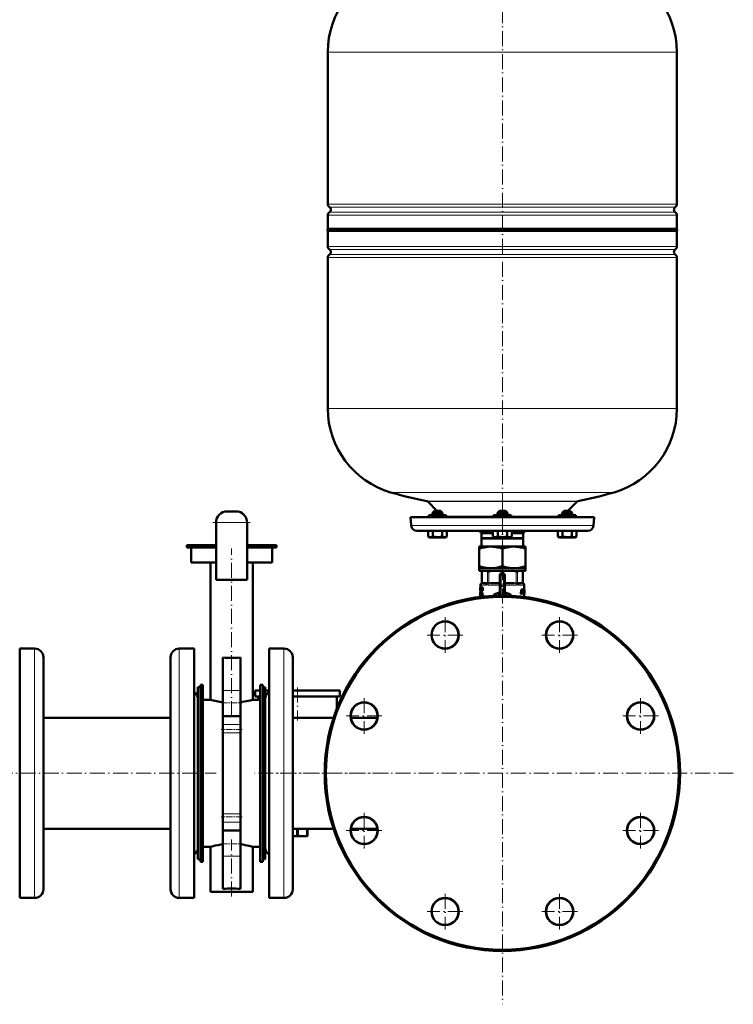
# Model space of a CAD drawing. Extents: x -2065 to 2446, y -2124 to 856.
# Tile 25 of 59: x -1200 to -627, y -502 to 288. Entities that reach past the tile are written whole.
import ezdxf

# ---------------------------------------------------------------- set-up
doc = ezdxf.new("R2010")
doc.units = 0
doc.linetypes.add('DASHDOT', pattern=[18.5, 12, -3, 0.5, -3])

msp = doc.modelspace()

# ---------------------------------------------------------------- linework, layer by layer
at = {"color": 7, "linetype": 'DASHDOT', "lineweight": 18}
for p, q in [((-812.42, 370.98), (-812.42, -133.31)), ((-812.42, -94.47), (-812.42, -140.26)), ((-1014.57, -115.54), (-1044.57, -115.54)), ((-812.42, -131.29), (-812.42, -501.79)), ((-1029.57, -270.81), (-1029.57, -136.33)), ((-858.34, -191.37), (-858.34, -219.97)), ((-766.5, -191.37), (-766.5, -219.97)), ((-844.04, -205.67), (-872.64, -205.67)), ((-752.2, -205.67), (-780.8, -205.67)), ((-976.67, -247.83), (-976.67, -274.29)), ((-923.28, -256.31), (-923.28, -284.91)), ((-701.55, -256.31), (-701.55, -284.91)), ((-908.98, -270.61), (-937.58, -270.61)), ((-687.25, -270.61), (-715.85, -270.61)), ((-1217.17, -316.54), (-1041.97, -316.54)), ((-903.64, -316.54), (-1011.56, -316.54)), ((-627.17, -316.54), (-997.67, -316.54)), ((-923.28, -348.16), (-923.28, -376.76)), ((-701.55, -348.16), (-701.55, -376.76)), ((-908.98, -362.46), (-937.58, -362.46)), ((-687.25, -362.46), (-715.85, -362.46)), ((-1029.57, -415.34), (-1029.57, -369.66)), ((-858.34, -413.1), (-858.34, -441.7)), ((-766.5, -413.1), (-766.5, -441.7)), ((-844.04, -427.4), (-872.64, -427.4)), ((-752.2, -427.4), (-780.8, -427.4))]:
    msp.add_line(p, q, dxfattribs=at)
at = {"color": 7, "lineweight": 18}
for p, q in [((-812.42, 261.75), (-952.42, 261.75)), ((-672.42, 261.75), (-812.42, 261.75)), ((-952.42, 139.79), (-812.42, 139.79)), ((-812.42, 137.52), (-951.17, 137.52)), ((-812.42, 139.79), (-672.42, 139.79)), ((-673.66, 137.52), (-812.42, 137.52)), ((-812.42, 131.03), (-952.42, 131.03)), ((-951.17, 133.31), (-812.42, 133.31)), ((-812.42, 133.31), (-673.66, 133.31)), ((-672.42, 131.03), (-812.42, 131.03)), ((-952.42, 105.79), (-672.42, 105.79)), ((-951.17, 103.52), (-673.66, 103.52)), ((-672.42, 97.03), (-952.42, 97.03)), ((-951.17, 99.31), (-673.66, 99.31)), ((-952.42, -24.09), (-672.42, -24.09)), ((-902.02, -91.29), (-812.42, -91.29)), ((-812.42, -91.29), (-722.82, -91.29)), ((-812.42, -98.28), (-873.09, -98.28)), ((-872.31, -98.7), (-752.53, -98.7)), ((-751.75, -98.28), (-812.42, -98.28)), ((-857.38, -110.3), (-819.42, -110.3)), ((-805.42, -110.3), (-767.46, -110.3)), ((-1042.07, -115.54), (-1017.07, -115.54)), ((-885.57, -117.98), (-812.42, -117.98)), ((-871.38, -110.59), (-870.44, -110.59)), ((-870.44, -110.59), (-857.38, -110.59)), ((-819.42, -110.59), (-812.42, -110.59)), ((-812.42, -110.59), (-805.42, -110.59)), ((-812.42, -117.98), (-739.27, -117.98)), ((-767.46, -110.59), (-754.39, -110.59)), ((-754.39, -110.59), (-753.46, -110.59)), ((-828.66, -154.64), (-828.66, -163.93)), ((-824.45, -163.93), (-824.45, -154.64)), ((-823.36, -154.64), (-823.36, -163.93)), ((-814.42, -157.59), (-813.42, -157.59)), ((-813.42, -156.59), (-813.42, -157.59)), ((-813.42, -157.59), (-813.42, -166.17)), ((-811.42, -157.59), (-813.42, -157.59)), ((-813.18, -156.59), (-813.18, -154.64)), ((-811.65, -154.64), (-811.65, -156.59)), ((-811.42, -156.59), (-811.42, -157.59)), ((-811.42, -166.17), (-811.42, -157.59)), ((-811.42, -157.59), (-810.42, -157.59)), ((-801.47, -163.93), (-801.47, -154.64)), ((-800.39, -154.64), (-800.39, -163.93)), ((-796.17, -163.93), (-796.17, -154.64)), ((-829.9, -165.56), (-829.92, -165.53)), ((-829.84, -165.59), (-825.92, -165.59)), ((-828.81, -164.12), (-828.94, -164.13)), ((-828.81, -163.94), (-828.68, -163.93)), ((-828.79, -164.12), (-828.81, -164.12)), ((-828.53, -164.1), (-828.79, -164.12)), ((-828.68, -163.93), (-828.66, -163.93)), ((-828.66, -163.93), (-828.37, -163.9)), ((-828.07, -163.89), (-825.03, -163.89)), ((-824.27, -165.56), (-825.29, -165.56)), ((-824.58, -164.12), (-824.9, -164.1)), ((-824.74, -163.9), (-824.45, -163.93)), ((-824.56, -164.12), (-824.58, -164.12)), ((-824.45, -163.93), (-824.42, -163.93)), ((-823.55, -165.59), (-814.42, -165.59)), ((-823.41, -164.12), (-823.47, -164.12)), ((-823.41, -163.93), (-823.36, -163.93)), ((-822.72, -164.1), (-823.41, -164.12)), ((-823.36, -163.93), (-822.65, -163.9)), ((-821.94, -163.89), (-814.61, -163.89)), ((-814.42, -164.09), (-814.68, -164.09)), ((-814.61, -163.89), (-814.42, -163.89)), ((-810.42, -163.89), (-810.23, -163.89)), ((-810.15, -164.09), (-810.42, -164.09)), ((-810.42, -165.59), (-801.28, -165.59)), ((-810.23, -163.89), (-802.9, -163.89)), ((-802.18, -163.9), (-801.47, -163.93)), ((-801.42, -164.12), (-802.12, -164.1)), ((-801.47, -163.93), (-801.42, -163.93)), ((-801.37, -164.12), (-801.42, -164.12)), ((-799.54, -165.56), (-800.56, -165.56)), ((-800.41, -163.93), (-800.39, -163.93)), ((-800.39, -163.93), (-800.1, -163.9)), ((-800.25, -164.12), (-800.28, -164.12)), ((-799.93, -164.1), (-800.25, -164.12)), ((-799.8, -163.89), (-796.76, -163.89)), ((-798.92, -165.59), (-795, -165.59)), ((-796.47, -163.9), (-796.17, -163.93)), ((-796.04, -164.12), (-796.31, -164.1)), ((-796.17, -163.93), (-796.15, -163.93)), ((-796.15, -163.93), (-796.02, -163.94)), ((-796.02, -164.12), (-796.04, -164.12)), ((-795.89, -164.13), (-796.02, -164.12)), ((-794.92, -165.53), (-794.93, -165.56)), ((-828.79, -169.27), (-828.74, -169.27)), ((-814.42, -166.17), (-813.42, -166.17)), ((-813.42, -166.17), (-811.42, -166.17)), ((-813.42, -166.17), (-813.42, -166.88)), ((-813.42, -173.37), (-813.42, -166.88)), ((-811.42, -166.88), (-813.42, -166.88)), ((-813.42, -173.37), (-812.42, -173.34)), ((-811.92, -173.35), (-811.42, -173.37)), ((-811.42, -166.17), (-811.42, -166.88)), ((-811.42, -166.17), (-810.42, -166.17)), ((-811.42, -166.88), (-811.42, -173.37)), ((-1187.57, -364.48), (-1187.57, -216.54)), ((-1071.57, -216.54), (-1071.57, -268.59)), ((-987.57, -228.78), (-987.57, -216.54)), ((-987.57, -416.54), (-987.57, -228.78)), ((-1036.57, -250.07), (-1022.57, -250.07)), ((-1071.57, -268.59), (-1071.57, -416.54)), ((-1036.57, -277.39), (-1022.57, -277.39)), ((-1036.57, -284.05), (-1022.57, -284.05)), ((-1036.57, -349.03), (-1022.57, -349.03)), ((-1036.57, -355.68), (-1022.57, -355.68)), ((-1187.57, -416.54), (-1187.57, -364.48)), ((-1036.57, -383.01), (-1022.57, -383.01))]:
    msp.add_line(p, q, dxfattribs=at)
at = {"color": 7, "lineweight": 50}
for p, q in [((-952.42, 139.79), (-952.42, 261.75)), ((-672.42, 139.79), (-672.42, 261.75)), ((-952.42, 120.11), (-952.42, 131.03)), ((-672.42, 120.11), (-672.42, 131.03)), ((-952.42, 120.11), (-812.42, 120.11)), ((-812.42, 120.11), (-672.42, 120.11)), ((-672.42, 118.41), (-952.42, 118.41)), ((-952.42, 105.79), (-952.42, 118.41)), ((-672.42, 118.41), (-672.42, 105.79)), ((-952.42, -24.09), (-952.42, 97.03)), ((-672.42, 97.03), (-672.42, -24.09)), ((-864.92, -106.09), (-872.31, -98.7)), ((-752.53, -98.7), (-759.92, -106.09)), ((-1033.07, -106.54), (-1026.07, -106.54)), ((-870.44, -109.59), (-871.38, -109.59)), ((-871.38, -110.59), (-871.38, -109.59)), ((-857.38, -109.59), (-870.44, -109.59)), ((-866.78, -106.09), (-868.38, -107.69)), ((-860.92, -107.69), (-868.38, -107.69)), ((-868.38, -109.59), (-868.38, -107.69)), ((-862.3, -106.09), (-866.78, -106.09)), ((-861.98, -106.09), (-862.3, -106.09)), ((-861.98, -106.09), (-860.38, -107.69)), ((-860.38, -107.69), (-860.92, -107.69)), ((-860.38, -109.59), (-860.38, -107.69)), ((-857.38, -110.59), (-857.38, -109.59)), ((-812.42, -109.59), (-819.42, -109.59)), ((-819.42, -110.59), (-819.42, -109.59)), ((-814.82, -106.09), (-816.42, -107.69)), ((-815.88, -107.69), (-816.42, -107.69)), ((-816.42, -109.59), (-816.42, -107.69)), ((-808.42, -107.69), (-815.88, -107.69)), ((-814.5, -106.09), (-814.82, -106.09)), ((-810.02, -106.09), (-814.5, -106.09)), ((-805.42, -109.59), (-812.42, -109.59)), ((-810.02, -106.09), (-808.42, -107.69)), ((-808.42, -109.59), (-808.42, -107.69)), ((-805.42, -110.59), (-805.42, -109.59)), ((-754.39, -109.59), (-767.46, -109.59)), ((-767.46, -110.59), (-767.46, -109.59)), ((-762.86, -106.09), (-764.46, -107.69)), ((-760.46, -107.69), (-764.46, -107.69)), ((-764.46, -109.59), (-764.46, -107.69)), ((-760.46, -106.09), (-762.86, -106.09)), ((-758.06, -106.09), (-760.46, -106.09)), ((-756.46, -107.69), (-760.46, -107.69)), ((-758.06, -106.09), (-756.46, -107.69)), ((-756.46, -109.59), (-756.46, -107.69)), ((-756.46, -109.59), (-756.46, -107.69)), ((-753.46, -109.59), (-754.39, -109.59)), ((-753.46, -109.59), (-753.46, -110.59)), ((-753.46, -110.59), (-753.46, -109.59)), ((-1042.07, -115.54), (-1042.07, -161.54)), ((-1017.07, -115.54), (-1017.07, -161.54)), ((-886.17, -111.09), (-812.42, -111.09)), ((-885.57, -117.98), (-886.17, -111.09)), ((-868.38, -111.09), (-866.38, -111.09)), ((-866.38, -111.09), (-862.38, -111.09)), ((-816.42, -111.09), (-808.95, -111.09)), ((-815.88, -111.09), (-810.42, -111.09)), ((-812.42, -111.09), (-738.66, -111.09)), ((-762.46, -111.09), (-764.46, -111.09)), ((-760.46, -111.09), (-756.46, -111.09)), ((-760.46, -111.09), (-758.46, -111.09)), ((-758.46, -111.09), (-756.46, -111.09)), ((-738.66, -111.09), (-739.27, -117.98)), ((-881.09, -122.09), (-812.42, -122.09)), ((-871.88, -122.09), (-871.88, -126.62)), ((-868.13, -122.09), (-868.13, -126.62)), ((-860.62, -122.09), (-860.62, -126.62)), ((-856.87, -122.09), (-856.87, -126.62)), ((-856.87, -122.09), (-856.87, -126.61)), ((-829.17, -124.09), (-819.93, -124.09)), ((-829.17, -124.09), (-829.17, -128.09)), ((-819.93, -122.09), (-819.93, -126.62)), ((-816.17, -122.09), (-816.17, -126.62)), ((-812.42, -122.09), (-743.75, -122.09)), ((-808.67, -122.09), (-808.67, -126.62)), ((-804.92, -122.09), (-804.92, -126.62)), ((-804.92, -124.09), (-795.67, -124.09)), ((-795.67, -128.09), (-795.67, -124.09)), ((-767.97, -122.09), (-767.97, -126.61)), ((-764.22, -122.09), (-764.22, -126.62)), ((-756.71, -122.09), (-756.71, -126.62)), ((-752.96, -122.09), (-752.96, -126.62)), ((-752.95, -122.09), (-752.95, -126.62)), ((-1065.57, -133.54), (-1042.07, -133.54)), ((-1065.57, -135.54), (-1065.57, -133.54)), ((-1017.07, -133.54), (-993.57, -133.54)), ((-993.57, -135.54), (-993.57, -133.54)), ((-871.88, -126.62), (-871.83, -126.65)), ((-870.55, -127.39), (-871.88, -126.62)), ((-870.55, -127.39), (-871.88, -126.62)), ((-870.55, -127.39), (-859.03, -127.39)), ((-859.03, -127.39), (-858.2, -127.39)), ((-858.2, -127.39), (-856.87, -126.61)), ((-858.2, -127.39), (-856.87, -126.62)), ((-856.92, -126.64), (-856.87, -126.61)), ((-829.17, -128.09), (-795.67, -128.09)), ((-829.04, -128.3), (-829.17, -128.09)), ((-829.04, -128.3), (-795.79, -128.3)), ((-829.04, -134.79), (-829.04, -128.3)), ((-818.59, -127.39), (-819.92, -126.62)), ((-818.59, -127.39), (-817.77, -127.39)), ((-817.77, -127.39), (-806.24, -127.39)), ((-806.24, -127.39), (-804.92, -126.62)), ((-795.67, -128.09), (-795.79, -128.3)), ((-795.79, -128.3), (-795.79, -134.79)), ((-766.63, -127.39), (-767.97, -126.61)), ((-766.63, -127.39), (-767.96, -126.62)), ((-766.63, -127.39), (-766.42, -127.39)), ((-766.42, -127.39), (-760.46, -127.39)), ((-760.46, -127.39), (-754.28, -127.39)), ((-754.28, -127.39), (-752.96, -126.62)), ((-754.28, -127.39), (-752.96, -126.62)), ((-753, -126.65), (-752.95, -126.62)), ((-1042.07, -135.54), (-1065.57, -135.54)), ((-1062.07, -147.54), (-1062.07, -135.54)), ((-993.57, -135.54), (-1017.07, -135.54)), ((-997.07, -147.54), (-997.07, -135.54)), ((-830.92, -134.79), (-830.92, -136.44)), ((-830.92, -134.79), (-821.67, -134.79)), ((-830.92, -150.43), (-830.92, -136.44)), ((-821.67, -134.79), (-812.42, -134.79)), ((-812.42, -134.79), (-803.17, -134.79)), ((-812.42, -136.44), (-812.42, -150.43)), ((-803.17, -134.79), (-793.92, -134.79)), ((-793.92, -136.44), (-793.92, -134.79)), ((-793.92, -150.43), (-793.92, -136.44)), ((-1042.07, -147.54), (-1062.07, -147.54)), ((-1046.57, -257.54), (-1046.57, -147.54)), ((-997.07, -147.54), (-1017.07, -147.54)), ((-1012.57, -257.54), (-1012.57, -147.54)), ((-830.92, -150.43), (-830.92, -152.09)), ((-830.92, -152.09), (-821.67, -152.09)), ((-830.92, -152.09), (-830.92, -154.09)), ((-830.92, -154.09), (-812.42, -154.09)), ((-827.72, -154.09), (-828.81, -154.72)), ((-828.66, -154.64), (-828.81, -154.72)), ((-828.81, -163.94), (-828.81, -154.72)), ((-827.72, -154.09), (-826.55, -154.09)), ((-826.55, -154.09), (-818.27, -154.09)), ((-821.67, -152.09), (-812.42, -152.09)), ((-818.27, -154.09), (-806.56, -154.09)), ((-814.42, -166.17), (-814.42, -157.59)), ((-813.42, -156.59), (-811.42, -156.59)), ((-812.42, -152.09), (-803.17, -152.09)), ((-812.42, -154.09), (-793.92, -154.09)), ((-810.42, -157.59), (-810.42, -166.17)), ((-806.56, -154.09), (-798.28, -154.09)), ((-803.17, -152.09), (-793.92, -152.09)), ((-798.28, -154.09), (-797.12, -154.09)), ((-797.12, -154.09), (-796.02, -154.72)), ((-796.02, -154.72), (-796.17, -154.64)), ((-796.02, -163.94), (-796.02, -154.72)), ((-793.92, -152.09), (-793.92, -150.43)), ((-793.92, -152.09), (-793.92, -154.09)), ((-1042.07, -161.54), (-1017.07, -161.54)), ((-829.92, -165.53), (-829.92, -167.7)), ((-825.22, -164.09), (-828.26, -164.09)), ((-814.68, -164.09), (-822.02, -164.09)), ((-802.82, -164.09), (-810.15, -164.09)), ((-796.58, -164.09), (-799.62, -164.09)), ((-794.92, -165.53), (-794.92, -169.24)), ((-830.2, -167.7), (-830.22, -167.83)), ((-830.22, -167.83), (-830.22, -168.91)), ((-830.22, -168.91), (-830.22, -168.96)), ((-830.22, -168.96), (-830.22, -169.03)), ((-830.22, -169.03), (-830.22, -170.09)), ((-830.22, -169.91), (-830.22, -170.09)), ((-830.22, -169.91), (-830.19, -169.91)), ((-830.21, -171.66), (-830.22, -171.73)), ((-830.22, -171.73), (-830.22, -172.27)), ((-830.22, -171.73), (-830.17, -171.73)), ((-830.22, -172.27), (-830.2, -172.27)), ((-830.21, -172.89), (-830.22, -173.05)), ((-830.22, -173.05), (-830.22, -173.26)), ((-830.22, -173.05), (-830.17, -173.05)), ((-830.22, -173.26), (-830.22, -173.54)), ((-830.22, -173.26), (-830.14, -173.26)), ((-830.22, -173.54), (-830.22, -173.9)), ((-830.22, -173.54), (-830.11, -173.54)), ((-830.21, -168.95), (-830.19, -168.95)), ((-830.21, -171.66), (-830.15, -171.66)), ((-830.2, -172.66), (-830.21, -172.75)), ((-830.21, -172.75), (-830.21, -172.89)), ((-830.21, -172.75), (-830.19, -172.75)), ((-830.21, -172.89), (-830.19, -172.89)), ((-830.2, -167.7), (-830.19, -167.7)), ((-830.2, -170.27), (-830.19, -170.27)), ((-830.2, -171.64), (-830.12, -171.64)), ((-830.2, -172.63), (-830.2, -172.66)), ((-830.2, -174.16), (-830.2, -173.59)), ((-830.2, -173.59), (-830.11, -173.59)), ((-830.19, -167.7), (-830.05, -167.7)), ((-830.19, -170.27), (-830.19, -167.7)), ((-830.19, -170.27), (-830.04, -170.27)), ((-830.15, -172.17), (-830.16, -172.25)), ((-830.16, -172.25), (-830.16, -172.35)), ((-830.16, -172.25), (-830.05, -172.25)), ((-830.16, -172.35), (-830.16, -172.47)), ((-830.16, -172.35), (-829.86, -172.35)), ((-830.16, -172.47), (-830.15, -172.57)), ((-830.16, -172.47), (-829.86, -172.47)), ((-830.14, -173.25), (-830.16, -173.15)), ((-830.15, -168.17), (-830.15, -168.74)), ((-830.15, -168.17), (-830.05, -168.17)), ((-830.15, -168.74), (-830.05, -168.74)), ((-830.15, -169.21), (-830.15, -169.8)), ((-830.15, -169.21), (-830.05, -169.21)), ((-830.15, -169.8), (-830.04, -169.8)), ((-830.15, -172.17), (-830.08, -172.17)), ((-830.15, -172.57), (-830.13, -172.66)), ((-830.15, -172.57), (-829.85, -172.57)), ((-830.14, -172.11), (-830.1, -172.11)), ((-830.12, -173.34), (-830.14, -173.25)), ((-830.13, -172.66), (-830.11, -172.75)), ((-830.13, -172.66), (-829.85, -172.66)), ((-830.11, -173.45), (-830.13, -173.34)), ((-830.12, -171.64), (-829.82, -171.64)), ((-830.11, -172.75), (-830.08, -172.89)), ((-830.11, -172.75), (-829.85, -172.75)), ((-830.11, -173.69), (-830.11, -173.59)), ((-830.07, -172.19), (-830.09, -172.14)), ((-830.08, -171.66), (-829.78, -171.66)), ((-830.08, -172.89), (-829.85, -172.89)), ((-830.05, -172.27), (-830.07, -172.19)), ((-830.06, -173.05), (-829.85, -173.05)), ((-829.74, -167.7), (-830.05, -167.7)), ((-830.05, -167.7), (-830.05, -168.17)), ((-829.74, -168.17), (-830.05, -168.17)), ((-829.75, -168.74), (-830.05, -168.74)), ((-830.05, -168.74), (-830.05, -169.21)), ((-829.75, -169.21), (-830.05, -169.21)), ((-830.05, -171.73), (-830.05, -172.27)), ((-830.05, -171.73), (-829.89, -171.73)), ((-830.05, -172.27), (-829.85, -172.27)), ((-829.73, -169.8), (-830.04, -169.8)), ((-830.04, -169.8), (-830.04, -170.27)), ((-829.73, -170.27), (-830.04, -170.27)), ((-830.04, -173.26), (-829.85, -173.26)), ((-830.03, -173.54), (-829.85, -173.54)), ((-829.92, -170.27), (-829.92, -171.64)), ((-829.89, -171.68), (-829.68, -171.68)), ((-829.89, -172.13), (-829.89, -171.68)), ((-829.89, -172.13), (-829.85, -172.13)), ((-829.86, -172.27), (-829.86, -172.35)), ((-829.86, -172.35), (-829.86, -172.47)), ((-829.86, -172.47), (-829.85, -172.57)), ((-829.85, -173.81), (-829.85, -172.13)), ((-829.84, -168.17), (-829.84, -168.74)), ((-829.84, -169.21), (-829.84, -169.8)), ((-829.78, -171.66), (-829.77, -171.68)), ((-829.75, -168.74), (-829.75, -169.21)), ((-829.74, -167.7), (-829.74, -168.17)), ((-829.73, -167.7), (-829.48, -167.7)), ((-829.73, -168.14), (-829.73, -167.7)), ((-829.73, -168.14), (-829.68, -168.14)), ((-829.73, -169.8), (-829.73, -170.27)), ((-829.73, -169.83), (-829.68, -169.83)), ((-829.73, -170.27), (-829.73, -169.83)), ((-829.73, -170.27), (-829.48, -170.27)), ((-829.73, -172.13), (-829.73, -173.81)), ((-829.73, -172.13), (-829.68, -172.13)), ((-829.68, -169.83), (-829.68, -168.14)), ((-829.68, -171.68), (-829.37, -171.68)), ((-829.68, -171.68), (-829.68, -172.13)), ((-829.68, -172.13), (-829.37, -172.13)), ((-829.54, -168.14), (-829.54, -169.83)), ((-829.54, -168.14), (-829.48, -168.14)), ((-829.54, -169.83), (-829.48, -169.83)), ((-829.48, -167.7), (-829.35, -167.7)), ((-829.48, -167.7), (-829.48, -168.14)), ((-829.48, -168.14), (-829.35, -168.14)), ((-829.48, -169.83), (-829.35, -169.83)), ((-829.48, -169.83), (-829.48, -170.27)), ((-829.48, -170.27), (-829.35, -170.27)), ((-829.42, -172.13), (-829.42, -173.81)), ((-829.37, -171.68), (-829.37, -172.13)), ((-829.35, -167.7), (-829.15, -167.7)), ((-829.35, -170.27), (-829.35, -167.7)), ((-829.35, -170.27), (-829.18, -170.27)), ((-829.16, -173.69), (-829.22, -174.26)), ((-829.18, -168.44), (-829.18, -168.44)), ((-829.18, -168.86), (-829.18, -170.27)), ((-829.18, -170.27), (-828.86, -170.27)), ((-829.16, -173.69), (-828.84, -173.69)), ((-829.15, -167.7), (-828.83, -167.7)), ((-829.12, -171.68), (-828.88, -171.68)), ((-829.12, -173.24), (-829.03, -172.37)), ((-829.12, -173.24), (-828.89, -173.24)), ((-829.03, -172.37), (-828.99, -172.37)), ((-829.01, -172.14), (-829.01, -172.14)), ((-828.99, -172.37), (-828.89, -173.24)), ((-828.84, -173.69), (-828.9, -174.26)), ((-828.55, -171.68), (-828.88, -171.68)), ((-828.86, -169.87), (-828.86, -170.27)), ((-828.77, -174.26), (-828.84, -173.69)), ((-828.83, -167.7), (-828.75, -168.09)), ((-828.79, -169.27), (-828.74, -169.48)), ((-828.76, -170.27), (-828.53, -170.27)), ((-828.75, -167.7), (-828.53, -167.7)), ((-828.75, -169.12), (-828.75, -167.7)), ((-828.74, -169.48), (-828.74, -169.48)), ((-828.53, -167.7), (-828.2, -167.7)), ((-828.53, -167.7), (-828.53, -170.27)), ((-828.53, -170.27), (-828.2, -170.27)), ((-828.2, -167.7), (-828.2, -170.27)), ((-815.05, -171.65), (-815, -171.85)), ((-814.99, -173.29), (-815, -171.85)), ((-814.42, -172.82), (-814.42, -166.17)), ((-814.42, -172.11), (-814.42, -172.12)), ((-810.42, -172.82), (-810.42, -166.17)), ((-810.42, -172.11), (-810.42, -172.12)), ((-809.83, -171.85), (-809.87, -171.84)), ((-809.83, -171.85), (-809.85, -173.29)), ((-809.83, -171.85), (-809.79, -171.65)), ((-797.35, -169.93), (-797.56, -172.37)), ((-797.56, -172.37), (-797.21, -172.37)), ((-797.46, -172.7), (-797.11, -172.7)), ((-797.3, -169.66), (-796.95, -169.66)), ((-797.22, -169.45), (-796.88, -169.45)), ((-797, -169.93), (-797.21, -172.37)), ((-797.12, -169.3), (-796.77, -169.3)), ((-797.11, -172.7), (-796.85, -172.7)), ((-797, -169.24), (-796.66, -169.24)), ((-796.75, -172.49), (-796.56, -170.16)), ((-796.69, -171.78), (-796.47, -171.78)), ((-796.66, -169.24), (-795.79, -169.24)), ((-796.66, -171.44), (-796.57, -171.44)), ((-796.65, -171.3), (-796.56, -171.3)), ((-796.63, -171.09), (-796.46, -171.09)), ((-796.56, -171.3), (-796.57, -171.44)), ((-796.52, -170), (-796.45, -169.93)), ((-796.45, -171.02), (-796.52, -171.09)), ((-796.47, -171.78), (-795.98, -171.78)), ((-796.46, -171.09), (-796.19, -171.09)), ((-796.45, -169.93), (-796.09, -169.93)), ((-796.45, -171.02), (-796.12, -171.02)), ((-796.42, -169.93), (-796.36, -170)), ((-796.35, -170.16), (-796.41, -170.86)), ((-796.41, -170.86), (-796.08, -170.86)), ((-796.36, -170), (-796.04, -170)), ((-796.35, -170.16), (-796.03, -170.16)), ((-796.12, -171.02), (-796.19, -171.09)), ((-796.09, -169.93), (-796.04, -170)), ((-796.03, -170.16), (-796.08, -170.86)), ((-795.84, -171.66), (-795.88, -172.37)), ((-795.88, -172.37), (-795.57, -172.37)), ((-795.8, -172.7), (-795.49, -172.7)), ((-795.69, -171.09), (-795.61, -169.93)), ((-795.62, -169.24), (-795.68, -169.35)), ((-795.64, -169.46), (-795.38, -169.46)), ((-795.62, -169.24), (-795.31, -169.24)), ((-795.49, -172.7), (-795.3, -172.7)), ((-795.31, -169.24), (-794.73, -169.24)), ((-795.18, -171.55), (-795.21, -172.37)), ((-795.21, -172.37), (-794.91, -172.37)), ((-795.18, -171.53), (-795.18, -171.55)), ((-795.18, -171.55), (-794.88, -171.55)), ((-795.17, -171.32), (-795.04, -171.32)), ((-795.17, -171.38), (-794.88, -171.38)), ((-795.17, -172.7), (-794.86, -172.7)), ((-795.15, -170.98), (-795.1, -170.98)), ((-795.14, -170.84), (-795.09, -170.84)), ((-795.13, -170.56), (-794.85, -170.56)), ((-795.13, -170.63), (-795.03, -170.63)), ((-795.12, -170.4), (-794.83, -170.4)), ((-795.11, -170.16), (-794.83, -170.16)), ((-795.09, -170.84), (-795.1, -170.98)), ((-795.09, -170), (-794.83, -170)), ((-795.05, -169.93), (-794.86, -169.93)), ((-795.04, -171.32), (-794.91, -171.32)), ((-795.03, -170.63), (-794.88, -170.63)), ((-794.92, -169.24), (-794.71, -169.24)), ((-794.92, -172.7), (-794.92, -175.12)), ((-794.91, -171.32), (-794.88, -171.38)), ((-794.88, -171.55), (-794.91, -172.37)), ((-794.86, -169.93), (-794.83, -170)), ((-794.86, -172.7), (-794.76, -172.7)), ((-794.83, -170.16), (-794.83, -170.4)), ((-794.76, -172.7), (-794.64, -172.7)), ((-794.75, -169.24), (-794.62, -169.24)), ((-794.7, -169.3), (-794.73, -169.24)), ((-794.73, -172.49), (-794.71, -171.49)), ((-794.73, -172.37), (-794.66, -172.37)), ((-794.71, -171.2), (-794.72, -171.04)), ((-794.71, -170.92), (-794.7, -170.74)), ((-794.69, -170.45), (-794.67, -169.93)), ((-794.68, -169.46), (-794.63, -169.46)), ((-794.64, -172.7), (-794.62, -172.7)), ((-794.62, -169.24), (-794.62, -169.24)), ((-794.62, -169.24), (-794.62, -172.58)), ((-794.62, -172.7), (-794.62, -172.58)), ((-830.22, -173.9), (-830.22, -174.14)), ((-830.22, -173.9), (-830.2, -173.9)), ((-830.22, -174.14), (-830.2, -174.14)), ((-830.21, -174.27), (-830.19, -174.31)), ((-830.21, -174.27), (-830.18, -174.27)), ((-830.19, -174.31), (-829.92, -174.31)), ((-830.18, -173.78), (-830.12, -173.78)), ((-830.15, -174.31), (-829.85, -174.31)), ((-830.12, -173.78), (-830.11, -173.69)), ((-830.11, -174.27), (-829.81, -174.27)), ((-830.07, -174.14), (-829.89, -174.14)), ((-830.04, -173.9), (-829.89, -173.9)), ((-829.92, -174.31), (-829.92, -175.12)), ((-829.89, -173.81), (-829.85, -173.81)), ((-829.89, -174.26), (-829.89, -173.81)), ((-829.89, -174.26), (-829.68, -174.26)), ((-829.8, -174.26), (-829.81, -174.27)), ((-829.73, -173.81), (-829.68, -173.81)), ((-829.68, -173.81), (-829.37, -173.81)), ((-829.68, -173.81), (-829.68, -174.26)), ((-829.68, -174.26), (-829.41, -174.26)), ((-829.41, -174.26), (-829.22, -174.26)), ((-829.37, -173.81), (-829.37, -173.82)), ((-828.9, -174.26), (-829.22, -174.26)), ((-828.77, -174.26), (-828.52, -174.26)), ((-828.19, -174.26), (-828.52, -174.26)), ((-1199.57, -364.48), (-1199.57, -216.54)), ((-1199.57, -216.54), (-1187.57, -216.54)), ((-1059.57, -216.54), (-1071.57, -216.54)), ((-1059.57, -216.54), (-1059.57, -268.59)), ((-999.57, -228.78), (-999.57, -216.54)), ((-999.57, -216.54), (-987.57, -216.54)), ((-1180.57, -361.12), (-1180.57, -223.54)), ((-1078.57, -223.54), (-1078.57, -271.95)), ((-1036.57, -250.07), (-1036.57, -223.82)), ((-1022.57, -250.07), (-1022.57, -223.82)), ((-999.57, -416.54), (-999.57, -228.78)), ((-980.57, -234.92), (-980.57, -223.54)), ((-980.57, -409.54), (-980.57, -234.92)), ((-1056.57, -349.62), (-1056.57, -247.54)), ((-1056.57, -247.54), (-1054.57, -247.54)), ((-1052.57, -245.54), (-1054.57, -245.54)), ((-1054.57, -245.54), (-1054.57, -387.54)), ((-1052.57, -245.54), (-1052.57, -387.54)), ((-1036.57, -270.7), (-1036.57, -250.07)), ((-1022.57, -270.7), (-1022.57, -250.07)), ((-1010.67, -250.04), (-1006.57, -250.04)), ((-1010.67, -250.04), (-1010.67, -255.04)), ((-1004.57, -245.54), (-1006.57, -245.54)), ((-1006.57, -245.54), (-1006.57, -387.54)), ((-1004.57, -245.54), (-1004.57, -387.54)), ((-1004.57, -247.54), (-1004.57, -283.46)), ((-1002.57, -247.54), (-1004.57, -247.54)), ((-1002.57, -247.54), (-1002.57, -283.46)), ((-1002.57, -250.04), (-999.57, -250.04)), ((-980.57, -250.04), (-976.67, -250.04)), ((-976.67, -250.04), (-942.67, -250.04)), ((-942.67, -250.04), (-942.67, -255.04)), ((-1052.57, -257.54), (-1046.57, -257.54)), ((-1052.57, -257.54), (-1052.57, -375.54)), ((-1012.57, -257.54), (-1006.57, -257.54)), ((-1010.67, -255.04), (-1006.57, -255.04)), ((-1008.17, -255.04), (-1008.17, -257.54)), ((-1002.57, -255.04), (-1002.28, -255.04)), ((-1002.57, -264.32), (-1002.57, -257.04)), ((-980.57, -255.04), (-976.67, -255.04)), ((-976.67, -255.04), (-942.67, -255.04)), ((-945.17, -255.04), (-945.17, -264.73)), ((-1002.57, -376.04), (-1002.57, -264.32)), ((-1078.57, -272.09), (-1180.57, -272.09)), ((-1078.57, -271.95), (-1078.57, -409.54)), ((-1059.57, -268.59), (-1059.57, -416.54)), ((-1036.57, -270.7), (-1036.57, -277.39)), ((-1036.57, -270.7), (-1022.57, -270.7)), ((-1022.57, -270.7), (-1022.57, -277.39)), ((-980.57, -272.09), (-947.81, -272.09)), ((-933.93, -272.09), (-912.64, -272.09)), ((-1036.57, -277.39), (-1036.57, -284.05)), ((-1036.57, -284.05), (-1036.57, -349.03)), ((-1022.57, -277.39), (-1022.57, -284.05)), ((-1022.57, -284.05), (-1022.57, -349.03)), ((-1004.57, -283.46), (-1004.57, -385.54)), ((-1002.57, -283.46), (-1002.57, -385.54)), ((-1056.57, -385.54), (-1056.57, -349.62)), ((-1036.57, -349.03), (-1036.57, -355.68)), ((-1022.57, -349.03), (-1022.57, -355.68)), ((-1078.57, -360.99), (-1180.57, -360.99)), ((-1180.57, -409.54), (-1180.57, -361.12)), ((-1036.57, -355.68), (-1036.57, -362.38)), ((-1036.57, -383.01), (-1036.57, -362.38)), ((-1036.57, -362.38), (-1022.57, -362.38)), ((-1022.57, -355.68), (-1022.57, -362.38)), ((-1022.57, -383.01), (-1022.57, -362.38)), ((-980.57, -360.99), (-947.81, -360.99)), ((-976.91, -360.99), (-976.91, -366.04)), ((-976.42, -360.99), (-976.42, -366.04)), ((-968.91, -360.99), (-968.91, -366.04)), ((-968.67, -360.99), (-968.67, -366.04)), ((-933.93, -360.99), (-912.64, -360.99)), ((-1199.57, -416.54), (-1199.57, -364.48)), ((-978.12, -367.04), (-980.57, -367.04)), ((-978.12, -367.04), (-975.21, -367.04)), ((-976.91, -366.04), (-976.42, -366.04)), ((-970.12, -367.04), (-975.21, -367.04)), ((-970.12, -367.04), (-968.67, -367.04)), ((-968.91, -366.04), (-968.67, -366.04)), ((-968.67, -367.04), (-968.67, -366.04)), ((-1046.57, -375.54), (-1052.57, -375.54)), ((-1046.57, -375.54), (-1046.19, -375.43)), ((-1046.57, -411.54), (-1046.57, -375.54)), ((-1006.57, -375.54), (-1012.57, -375.54)), ((-1012.57, -411.54), (-1012.57, -375.54)), ((-1056.57, -385.54), (-1054.57, -385.54)), ((-1036.57, -409.25), (-1036.57, -383.01)), ((-1022.57, -409.25), (-1022.57, -383.01)), ((-1002.57, -385.54), (-1004.57, -385.54)), ((-1052.57, -387.54), (-1054.57, -387.54)), ((-1004.57, -387.54), (-1006.57, -387.54)), ((-1199.57, -416.54), (-1187.57, -416.54)), ((-1059.57, -416.54), (-1071.57, -416.54)), ((-1046.19, -411.54), (-1046.57, -411.54)), ((-1029.57, -411.54), (-1046.19, -411.54)), ((-1012.57, -411.54), (-1029.57, -411.54)), ((-999.57, -416.54), (-987.57, -416.54))]:
    msp.add_line(p, q, dxfattribs=at)
at = {"color": 7, "linetype": 'DASHDOT', "lineweight": 18, "ltscale": 0.15}
for p, q in [((-864.38, -111.59), (-864.38, -105.59)), ((-760.46, -111.59), (-760.46, -105.59))]:
    msp.add_line(p, q, dxfattribs=at)
at = {"color": 7, "linetype": 'DASHDOT', "lineweight": 18, "ltscale": 0.02298}
msp.add_line((-864.38, -127.46), (-864.38, -126.54), dxfattribs=at)
at = {"color": 7, "linetype": 'DASHDOT', "lineweight": 18, "ltscale": 0.023199}
msp.add_line((-760.46, -127.46), (-760.46, -126.54), dxfattribs=at)
at = {"color": 7, "linetype": 'DASHDOT', "lineweight": 18, "ltscale": 0.059999}
for p, q in [((-813.62, -157.59), (-811.22, -157.59)), ((-813.62, -166.17), (-811.22, -166.17))]:
    msp.add_line(p, q, dxfattribs=at)
at = {"color": 7, "linetype": 'DASHDOT', "lineweight": 18, "ltscale": 0.257574}
msp.add_line((-813.42, -167.03), (-813.42, -156.73), dxfattribs=at)
at = {"color": 7, "linetype": 'DASHDOT', "lineweight": 18, "ltscale": 0.109586}
msp.add_line((-812.42, -154.45), (-812.42, -150.07), dxfattribs=at)
at = {"color": 7, "linetype": 'DASHDOT', "lineweight": 18, "ltscale": 0.257588}
msp.add_line((-811.42, -156.73), (-811.42, -167.03), dxfattribs=at)
at = {"color": 7, "linetype": 'DASHDOT', "lineweight": 18, "ltscale": 0.420001}
for p, q in [((-1037.97, -259.97), (-1021.17, -259.97)), ((-1037.97, -373.11), (-1021.17, -373.11))]:
    msp.add_line(p, q, dxfattribs=at)
at = {"color": 7, "linetype": 'DASHDOT', "lineweight": 18, "ltscale": 0.420013}
for p, q in [((-1021.17, -281.49), (-1037.97, -281.49)), ((-1021.17, -351.59), (-1037.97, -351.59))]:
    msp.add_line(p, q, dxfattribs=at)
at = {"color": 7, "linetype": 'DASHDOT', "lineweight": 18, "ltscale": 0.181522}
msp.add_line((-976.67, -367.64), (-976.67, -360.38), dxfattribs=at)
at = {"color": 7, "lineweight": 50}
for points in [[(-871.88, -126.62), (-871.4, -126.87), (-870.94, -127.05), (-870.51, -127.16), (-870.1, -127.2), (-869.47, -127.15), (-868.82, -126.96), (-868.13, -126.62)], [(-868.13, -126.62), (-867.17, -126.87), (-866.24, -127.05), (-865.39, -127.16), (-864.56, -127.2), (-863.3, -127.15), (-862.02, -126.96), (-860.62, -126.62)], [(-860.62, -126.62), (-860.14, -126.87), (-859.68, -127.05), (-859.26, -127.15), (-858.75, -127.2)], [(-858.75, -127.2), (-858.16, -127.14), (-857.57, -126.96), (-856.87, -126.62)], [(-819.93, -126.62), (-819.45, -126.87), (-818.98, -127.05), (-818.56, -127.15), (-818.05, -127.2)], [(-818.05, -127.2), (-817.46, -127.14), (-816.87, -126.96), (-816.17, -126.62)], [(-816.17, -126.62), (-815.22, -126.87), (-814.28, -127.05), (-813.44, -127.16), (-812.6, -127.2), (-811.34, -127.15), (-810.06, -126.96), (-808.67, -126.62)], [(-808.67, -126.62), (-808.19, -126.87), (-807.72, -127.05), (-807.3, -127.16), (-806.88, -127.2), (-806.25, -127.15), (-805.61, -126.96), (-804.92, -126.62)], [(-766.96, -127.06), (-766.34, -127.18), (-765.71, -127.17), (-765.35, -127.1), (-764.98, -126.98), (-764.22, -126.62)], [(-764.22, -126.62), (-763.26, -126.87), (-762.33, -127.05), (-761.48, -127.15), (-760.46, -127.2)], [(-760.46, -127.2), (-759.29, -127.14), (-758.1, -126.96), (-756.71, -126.62)], [(-756.71, -126.62), (-756.23, -126.87), (-755.77, -127.05), (-755.34, -127.16), (-754.93, -127.2), (-754.3, -127.15), (-753.65, -126.96), (-752.96, -126.62)], [(-830.92, -136.44), (-828.99, -135.85), (-827.07, -135.38), (-825.62, -135.11), (-824.18, -134.92), (-822.74, -134.81), (-821.67, -134.79)], [(-821.67, -134.79), (-820.06, -134.84), (-818.45, -135), (-817.38, -135.16), (-816.31, -135.37), (-814.17, -135.9), (-812.42, -136.44)], [(-812.42, -136.44), (-810.49, -135.85), (-808.57, -135.38), (-807.12, -135.11), (-805.68, -134.92), (-804.24, -134.81), (-803.17, -134.79)], [(-803.17, -134.79), (-801.56, -134.84), (-799.95, -135), (-798.88, -135.16), (-797.81, -135.37), (-795.67, -135.9), (-793.92, -136.44)], [(-821.67, -152.09), (-823.28, -152.03), (-824.89, -151.87), (-825.96, -151.71), (-827.02, -151.51), (-829.17, -150.97), (-830.92, -150.43)], [(-826.55, -154.09), (-827.19, -154.14), (-827.82, -154.29), (-828.24, -154.45), (-828.66, -154.64)], [(-824.45, -154.64), (-825.18, -154.33), (-825.87, -154.15), (-826.55, -154.09)], [(-823.36, -154.64), (-823.9, -154.72), (-824.3, -154.69), (-824.45, -154.64)], [(-818.27, -154.09), (-819.99, -154.15), (-821.76, -154.35), (-823.36, -154.64)], [(-812.42, -150.43), (-814.34, -151.02), (-816.26, -151.5), (-817.71, -151.77), (-819.16, -151.96), (-820.6, -152.06), (-821.67, -152.09)], [(-813.18, -154.64), (-814.95, -154.33), (-816.63, -154.15), (-818.27, -154.09)], [(-803.17, -152.09), (-804.78, -152.03), (-806.39, -151.87), (-807.46, -151.71), (-808.52, -151.51), (-810.67, -150.97), (-812.42, -150.43)], [(-806.56, -154.09), (-808.28, -154.15), (-810.05, -154.35), (-811.65, -154.64)], [(-801.47, -154.64), (-803.24, -154.33), (-804.92, -154.15), (-806.56, -154.09)], [(-793.92, -150.43), (-795.84, -151.02), (-797.76, -151.5), (-799.21, -151.77), (-800.66, -151.96), (-802.1, -152.06), (-803.17, -152.09)], [(-800.39, -154.64), (-800.54, -154.69), (-800.72, -154.72), (-801.19, -154.69), (-801.47, -154.64)], [(-798.28, -154.09), (-799, -154.15), (-799.73, -154.35), (-800.39, -154.64)], [(-796.17, -154.64), (-796.87, -154.34), (-797.58, -154.15), (-798.28, -154.09)], [(-830.22, -170.09), (-830.22, -170.23), (-830.2, -170.27)], [(-830.16, -171.68), (-830.14, -171.65), (-830.12, -171.64)], [(-815, -171.85), (-814.76, -171.81), (-814.63, -171.83), (-814.53, -171.88), (-814.45, -171.99), (-814.42, -172.11)], [(-814.99, -173.29), (-814.81, -173.25), (-814.65, -173.18), (-814.53, -173.07), (-814.44, -172.95), (-814.42, -172.82)], [(-809.85, -173.29), (-810.02, -173.25), (-810.19, -173.18), (-810.31, -173.07), (-810.39, -172.95), (-810.42, -172.82)], [(-797.56, -172.37), (-797.55, -172.54), (-797.52, -172.65), (-797.5, -172.68), (-797.46, -172.7)], [(-797.21, -172.37), (-797.2, -172.54), (-797.17, -172.65), (-797.15, -172.68), (-797.11, -172.7)], [(-796.85, -172.7), (-796.79, -172.63), (-796.75, -172.49)], [(-796.57, -171.44), (-796.56, -171.62), (-796.54, -171.7), (-796.52, -171.75), (-796.47, -171.78)], [(-796.46, -171.09), (-796.53, -171.15), (-796.56, -171.3)], [(-795.88, -172.37), (-795.88, -172.51), (-795.85, -172.66), (-795.83, -172.69), (-795.8, -172.7)], [(-795.57, -172.37), (-795.57, -172.51), (-795.53, -172.66), (-795.51, -172.69), (-795.49, -172.7)], [(-795.31, -169.24), (-795.35, -169.3), (-795.38, -169.46)], [(-795.3, -172.7), (-795.26, -172.64), (-795.23, -172.49)], [(-795.21, -172.37), (-795.2, -172.64), (-795.17, -172.7)], [(-795.11, -170.15), (-795.09, -170), (-795.05, -169.93)], [(-795.1, -170.98), (-795.08, -171.25), (-795.06, -171.3), (-795.04, -171.32)], [(-795.03, -170.63), (-795.07, -170.69), (-795.09, -170.84)], [(-794.91, -172.37), (-794.91, -172.46), (-794.89, -172.66), (-794.87, -172.69), (-794.86, -172.7)], [(-794.85, -170.56), (-794.86, -170.6), (-794.87, -170.62), (-794.88, -170.63)], [(-794.76, -172.7), (-794.73, -172.53), (-794.73, -172.49)], [(-794.66, -172.37), (-794.65, -172.67), (-794.65, -172.69), (-794.64, -172.7)], [(-830.18, -173.78), (-830.17, -173.83), (-830.15, -173.85)], [(-1022.57, -259.61), (-1020.88, -259.37), (-1019.27, -259.11), (-1017.77, -258.82), (-1016.4, -258.52), (-1014.63, -258.1), (-1012.57, -257.54)], [(-1046.19, -375.43), (-1044.26, -374.91), (-1042.82, -374.57), (-1040.6, -374.1), (-1038.07, -373.67), (-1036.57, -373.47)], [(-1014.47, -375.02), (-1017.1, -374.39), (-1018.69, -374.07), (-1020.57, -373.75), (-1022.57, -373.47)]]:
    msp.add_lwpolyline(points, dxfattribs=at)
at = {"color": 7, "lineweight": 18}
for points in [[(-824.42, -163.93), (-823.91, -163.94), (-823.41, -163.93)], [(-801.42, -163.93), (-800.72, -163.94), (-800.41, -163.93)], [(-814.57, -174.05), (-814.77, -173.86), (-814.91, -173.63), (-814.99, -173.29)], [(-809.85, -173.29), (-809.88, -173.51), (-809.96, -173.71), (-810.09, -173.9), (-810.27, -174.05)]]:
    msp.add_lwpolyline(points, dxfattribs=at)
at = {"color": 7, "lineweight": 50}
for centre, radius in [((-812.42, -316.54), 142.5), ((-812.42, -316.54), 141.5), ((-858.34, -205.67), 11), ((-858.34, -205.67), 10.75), ((-766.5, -205.67), 11), ((-766.5, -205.67), 10.75), ((-923.28, -270.61), 11), ((-923.28, -270.61), 10.75), ((-701.55, -270.61), 11), ((-701.55, -270.61), 10.75), ((-923.28, -362.46), 11), ((-923.28, -362.46), 10.75), ((-701.55, -362.46), 11), ((-701.55, -362.46), 10.75), ((-858.34, -427.4), 11), ((-858.34, -427.4), 10.75), ((-766.5, -427.4), 11), ((-766.5, -427.4), 10.75)]:
    msp.add_circle(centre, radius, dxfattribs=at)
for centre, radius, start, end in [((-882.42, 261.75), 70, 106.2602, 180.00001), ((-742.42, 261.75), 70, 0, 73.73979), ((-949.72, 139.79), 2.7, 180.00001, 237.42103), ((-952.52, 135.41), 2.5, 302.57897, 57.42103), ((-672.32, 135.41), 2.5, 122.57897, 237.42103), ((-675.12, 139.79), 2.7, 302.57897, 360), ((-949.72, 131.03), 2.7, 122.57897, 180.00001), ((-675.12, 131.03), 2.7, 0, 57.42103), ((-951.22, 119.26), 1.47, 144.73562, 215.26438), ((-673.62, 119.26), 1.47, 324.73561, 35.26439), ((-949.72, 105.79), 2.7, 180.00001, 237.42103), ((-952.52, 101.41), 2.5, 302.57897, 57.42103), ((-672.32, 101.41), 2.5, 122.57897, 237.42103), ((-675.12, 105.79), 2.7, 302.57897, 360), ((-949.72, 97.03), 2.7, 122.57897, 180.00001), ((-675.12, 97.03), 2.7, 0, 57.42103), ((-882.42, -24.09), 70, 180.00001, 253.7398), ((-742.42, -24.09), 70, 286.26021, 360), ((-812.42, 215.91), 320, 253.7398, 259.07135), ((-812.42, 215.91), 320, 280.92865, 286.26021), ((-873.37, -99.76), 1.5, 45, 79.07135), ((-751.47, -99.76), 1.5, 100.92865, 135), ((-1033.07, -115.54), 9, 90, 180.00001), ((-1026.07, -115.54), 9, 0, 90), ((-881.09, -117.59), 4.5, 184.99999, 270), ((-871.88, -110.59), 0.5, 270, 360), ((-856.88, -110.59), 0.5, 180.00001, 270), ((-819.92, -110.59), 0.5, 270, 360), ((-804.92, -110.59), 0.5, 180.00001, 270), ((-767.96, -110.59), 0.5, 270, 360), ((-752.96, -110.59), 0.5, 180.00001, 270), ((-743.75, -117.59), 4.5, 270, 355), ((-828.01, -122.09), 2.31, 180.00001, 240), ((-796.82, -122.09), 2.31, 300, 360), ((-765.54, -122.53), 4.75, 239.2257, 252.53631), ((-813.42, -157.59), 1, 90, 180.00001), ((-812.43, -150.99), 3.73, 258.32383, 270.17068), ((-812.41, -150.99), 3.73, 269.83214, 281.6725), ((-811.42, -157.59), 1, 0, 90), ((-828.42, -165.53), 1.5, 110.51769, 179.99999), ((-829.01, -163.94), 0.2, 290.51649, 359.99994), ((-795.82, -163.94), 0.2, 180.00006, 249.48351), ((-796.42, -165.53), 1.5, 359.98337, 69.48231), ((-889.78, -168.97), 59.58, 0.01649, 1.09268), ((-885.73, -168.93), 55.53, 358.98214, 359.97456), ((-830.19, -171.65), 0.0248, 125.53101, 190.0323), ((-817.71, -172.37), 12.49, 178.56314, 180.15552), ((-819.63, -172.45), 10.57, 179.74273, 182.12701), ((-828.45, -173.52), 1.75, 182.27014, 188.73847), ((-826.34, -172.14), 3.85, 175.24129, 178.80117), ((-827.93, -172.78), 2.26, 181.54477, 189.40619), ((-829.49, -171.86), 0.687, 164.8283, 176.50879), ((-829.9, -172.19), 0.248, 160.88247, 173.48648), ((-830.11, -172.12), 0.0244, 106.48535, 170.08264), ((-830.13, -171.69), 0.0529, 31.76511, 83.56662), ((-830.13, -172.12), 0.0251, 33.19991, 78.84757), ((-831.88, -173.58), 1.77, 359.75314, 4.12635), ((-830.22, -172.19), 0.149, 21.87866, 36.51353), ((-830.32, -171.82), 0.287, 17.53791, 34.22599), ((-832.35, -173.34), 2.31, 7.06842, 11.21468), ((-833.09, -173.42), 3.06, 2.96386, 6.91681), ((-835.16, -173.52), 5.13, 359.80498, 2.87782), ((-834.98, -173.57), 4.95, 356.12952, 0.33424), ((-829.83, -171.69), 0.053, 31.75912, 83.56153), ((-674.17, -190.49), 156.09, 173.07829, 174.03052), ((-842.5, -168.79), 13.33, 359.72042, 1.51362), ((-824.77, -167.66), 4.48, 190.0104, 192.79936), ((-777.38, -156.62), 52.95, 192.07138, 193.8139), ((-777.85, -157.54), 52.48, 192.22598, 194.04174), ((-831.78, -172.06), 2.77, 353.67958, 358.34309), ((-825.87, -172.05), 3.13, 181.61467, 185.86237), ((-658.46, -149.45), 171.86, 187.43247, 188.29999), ((-821.38, -169.19), 7.36, 179.4536, 182.20951), ((-662.78, -149.62), 167.24, 187.58017, 188.47201), ((-812.42, -182.59), 11.25, 103.53343, 132.07265), ((-812.35, -182.91), 11.58, 100.2895, 103.48765), ((-823.71, -174.44), 10.35, 2.23121, 5.96351), ((-801.12, -174.44), 10.35, 174.03648, 177.76881), ((-812.49, -182.91), 11.58, 76.51205, 79.7106), ((-810.1, -172.12), 0.322, 156.42577, 178.42546), ((-810.13, -172.11), 0.287, 126.18815, 155.07897), ((-810.08, -172.19), 0.38, 96.33629, 125.445), ((-812.42, -182.59), 11.25, 47.92723, 76.46634), ((-795.81, -170.05), 1.54, 165.51093, 175.69951), ((-796.17, -169.96), 1.17, 154.20786, 165.61938), ((-796.71, -169.7), 0.571, 135.64294, 154.02717), ((-796.99, -169.41), 0.163, 93.69093, 138.26754), ((-795.41, -170.05), 1.59, 165.9006, 175.72812), ((-795.8, -169.95), 1.19, 154.71613, 165.93083), ((-796.36, -169.69), 0.572, 136.32084, 154.54475), ((-796.65, -169.4), 0.158, 93.91337, 139.10343), ((-796.05, -170.2), 0.507, 156.34923, 175.52273), ((-796.94, -170.82), 0.531, 337.59971, 355.95837), ((-796.78, -170.11), 0.434, 352.66838, 14.61665), ((-796.61, -170.82), 0.532, 337.62032, 355.9573), ((-796.46, -170.11), 0.434, 352.66838, 14.61665), ((-795.99, -171.64), 0.137, 274.52248, 323.84948), ((-796.3, -171.38), 0.537, 320.26411, 338.65126), ((-795.8, -169.35), 0.107, 28.88698, 85.63612), ((-796.98, -171.1), 1.28, 338.11639, 348.39835), ((-797.56, -170.97), 1.88, 347.98707, 356.31133), ((-796.09, -169.55), 0.462, 12.86522, 32.96135), ((-796.83, -169.74), 1.23, 3.53698, 13.88006), ((-797.67, -169.8), 2.06, 356.23225, 3.72216), ((-1310.35, -137.45), 515.97, 356.11952, 356.44322), ((-1225.07, -147.91), 430.53, 356.72722, 357.03931), ((-795.76, -171.49), 0.888, 356.48639, 7.08334), ((-795.92, -170.37), 1.09, 349.71973, 358.43171), ((-795.78, -170.11), 0.955, 356.64514, 6.55665), ((-794.02, -170.99), 0.702, 174.38472, 184.24463), ((-800.63, -171.35), 5.93, 358.64269, 1.45275), ((-795.79, -169.51), 1.1, 3.37673, 11.10552), ((-801.06, -170.32), 6.38, 356.21443, 358.82619), ((-798.75, -169.73), 4.08, 0.87228, 3.94674), ((-802.38, -169.8), 7.7, 358.98978, 0.99571), ((-1122.24, -167.21), 327.62, 359.09861, 359.60738), ((-791.39, -169.43), 3.23, 176.74736, 180.53597), ((-829.05, -174.13), 1.16, 180.16427, 186.62084), ((-829.69, -174.13), 0.506, 183.41152, 195.85295), ((-830.13, -174.27), 0.0432, 186.06274, 252.10011), ((-830.16, -173.83), 0.0258, 289.82121, 350.80771), ((-830.17, -174.25), 0.0592, 289.81601, 345.13575), ((-830.4, -173.74), 0.283, 340.55425, 352.00528), ((-830.62, -174.05), 0.548, 336.99943, 351.25892), ((-832.23, -173.76), 2.19, 349.98525, 356.26511), ((-829.87, -174.25), 0.059, 289.76115, 345.18679), ((-1187.57, -223.54), 7, 0, 90), ((-1071.57, -223.54), 7, 90, 180.00001), ((-987.57, -223.54), 7, 0, 90), ((-1029.56, -131.17), 92.91, 265.67374, 269.99444), ((-1029.58, -131.17), 92.91, 270.00555, 274.32626), ((-1063.57, -257.04), 7, 0, 55.1501), ((-995.57, -257.04), 7, 124.8499, 179.99999), ((-1027.61, -191.94), 68.29, 253.88324, 258.18921), ((-1029.03, -198.65), 61.42, 258.20432, 262.95305), ((-923.28, -270.61), 10.75, 163.64532, 173.85211), ((-701.55, -270.61), 10.75, 208.64304, 218.85211), ((-812.42, -316.54), 142.5, 359.47711, 0), ((-701.55, -362.46), 10.75, 163.64532, 173.85211), ((-983.89, -358.84), 10.02, 305.1062, 314.09487), ((-969.45, -358.84), 10.02, 225.90512, 234.8938), ((-975.89, -358.84), 10.02, 305.1062, 314.09487), ((-923.28, -362.46), 10.75, 208.64304, 218.85211), ((-1063.57, -376.04), 7, 304.8499, 360), ((-1032.18, -443.57), 70.8, 73.91987, 75.51605), ((-995.57, -376.04), 7, 180.00001, 235.1501), ((-1187.57, -409.54), 7, 270, 360), ((-1071.57, -409.54), 7, 179.99999, 270), ((-1029.56, -501.9), 92.91, 90.00556, 94.32626), ((-1029.58, -501.9), 92.91, 85.67374, 89.99445), ((-987.57, -409.54), 7, 270, 360)]:
    msp.add_arc(centre, radius, start, end, dxfattribs=at)
at = {"color": 7, "lineweight": 18}
for centre, radius, start, end in [((-828.4, -165.57), 1.5, 105.97718, 179.78403), ((-829.85, -165.51), 0.073, 220.24295, 277.83472), ((-828.88, -163.94), 0.196, 289.20109, 2.07686), ((-828.86, -163.94), 0.195, 288.84479, 2.60724), ((-828.56, -163.91), 0.192, 279.68886, 3.05589), ((-828.27, -167.05), 2.96, 89.74646, 95.00685), ((-828.09, -167.02), 3.13, 89.75925, 95.18705), ((-825.9, -158.44), 7.15, 269.84033, 274.8785), ((-825.21, -168.11), 4.02, 85.70242, 90.19438), ((-825.02, -167.02), 3.13, 84.81295, 90.24075), ((-824.94, -163.9), 0.199, 279.76018, 1.04317), ((-824.65, -163.93), 0.202, 288.63761, 0.50689), ((-824.62, -163.93), 0.202, 289.98829, 0.85405), ((-824.04, -142.13), 21.99, 268.65387, 271.48856), ((-823.59, -156.64), 8.94, 265.64874, 270.26818), ((-822.05, -183.74), 19.65, 89.90514, 91.9429), ((-821.97, -182.07), 18.18, 89.89855, 92.15083), ((-802.86, -182.07), 18.18, 87.84917, 90.10144), ((-802.79, -183.74), 19.65, 88.0571, 90.09486), ((-800.8, -142.12), 22, 268.51227, 271.34565), ((-801.24, -156.65), 8.93, 269.72949, 274.35357), ((-800.21, -163.93), 0.202, 179.14596, 250.01171), ((-800.19, -163.93), 0.202, 179.49311, 251.36239), ((-799.81, -167.02), 3.13, 89.75925, 95.18705), ((-799.9, -163.9), 0.199, 178.95683, 260.23981), ((-799.63, -168.11), 4.02, 89.80562, 94.29758), ((-798.94, -158.43), 7.16, 265.12416, 270.15702), ((-796.75, -167.02), 3.13, 84.81295, 90.24075), ((-796.57, -167.05), 2.96, 84.99315, 90.25355), ((-796.28, -163.91), 0.192, 176.94411, 260.31114), ((-795.98, -163.94), 0.195, 177.39276, 251.15521), ((-795.96, -163.94), 0.196, 177.92314, 250.79892), ((-796.43, -165.57), 1.5, 0.21596, 74.02282), ((-794.99, -165.51), 0.0729, 262.14305, 319.77805), ((-812.42, -182.59), 11.04, 103.53338, 130.74504), ((-813.95, -172.82), 0.472, 179.40742, 212.80016), ((-813.88, -172.76), 0.563, 214.24543, 243.59912), ((-813.73, -172.5), 0.858, 242.65093, 253.4953), ((-813.65, -172.23), 1.15, 253.37355, 262.1989), ((-813.59, -171.73), 1.64, 262.41302, 275.93888), ((-812.48, -187.99), 14.65, 87.79591, 89.75163), ((-811.25, -171.74), 1.64, 264.0327, 277.61758), ((-811.19, -172.23), 1.15, 277.79991, 286.62717), ((-811.1, -172.5), 0.858, 286.50155, 297.35212), ((-810.96, -172.76), 0.563, 296.4023, 325.75237), ((-810.89, -172.82), 0.472, 327.20154, 0.59229), ((-810.06, -172.39), 0.588, 71.5745, 96.18466), ((-812.42, -182.59), 11.04, 49.25452, 76.46641)]:
    msp.add_arc(centre, radius, start, end, dxfattribs=at)
for centre, major_axis, ratio, start_param, end_param in [((-828.34, -165.59), (0, -1.5), 0.995414, 3.264935, 4.712389), ((-828.26, -163.89), (0, 0.2), 0.92388, 3.141593, 4.712389), ((-824.76, -165.59), (0, -1.5), 0.771505, 3.264935, 4.712389), ((-824.19, -165.56), (0.14, -1.49), 0.734075, 3.351169, 4.642046), ((-825.22, -163.89), (0, 0.2), 0.92388, 3.141593, 4.712389), ((-823.26, -165.56), (-0.13, -1.49), 0.675962, 3.481187, 4.772063), ((-822.6, -165.59), (0, -1.5), 0.636223, 3.264935, 4.712389), ((-823.5, -163.93), (0.007, -0.2), 0.408466, 0.272287, 1.557437), ((-823.44, -163.93), (0.008, -0.2), 0.382405, 0.255495, 1.554996), ((-822.73, -163.9), (0.008, -0.2), 0.382432, 0.102908, 1.555785), ((-822.02, -163.89), (0, 0.2), 0.382683, 3.141593, 4.712389), ((-814.68, -163.89), (0, 0.2), 0.382683, 3.141593, 4.712389), ((-810.15, -163.89), (0, 0.2), 0.382683, 1.570796, 3.141593), ((-802.82, -163.89), (0, 0.2), 0.382683, 1.570796, 3.141593), ((-802.11, -163.9), (-0.008, -0.2), 0.382432, 4.727401, 6.180277), ((-802.24, -165.59), (0, 1.5), 0.636223, 4.712389, 6.159843), ((-801.4, -163.93), (-0.008, -0.2), 0.382405, 4.728189, 6.02769), ((-801.34, -163.93), (-0.007, -0.2), 0.408466, 4.725748, 6.010898), ((-801.58, -165.56), (0.13, -1.49), 0.675962, 1.511122, 2.801999), ((-800.65, -165.56), (-0.14, -1.49), 0.734075, 1.64114, 2.932016), ((-800.07, -165.59), (0, 1.5), 0.771505, 4.712389, 6.159843), ((-799.62, -163.89), (0, -0.2), 0.92388, 4.712389, 6.283185), ((-796.58, -163.89), (0, -0.2), 0.92388, 4.712389, 6.283185), ((-796.49, -165.59), (0, 1.5), 0.995414, 4.712389, 6.159843), ((-813.42, -166.17), (-1, 0), 0.707107, 0, 1.570796), ((-811.42, -166.17), (-1, 0), 0.707107, 1.570796, 3.141593)]:
    msp.add_ellipse(centre, major_axis=major_axis, ratio=ratio, start_param=start_param, end_param=end_param, dxfattribs=at)

doc.saveas('drawing.dxf')
